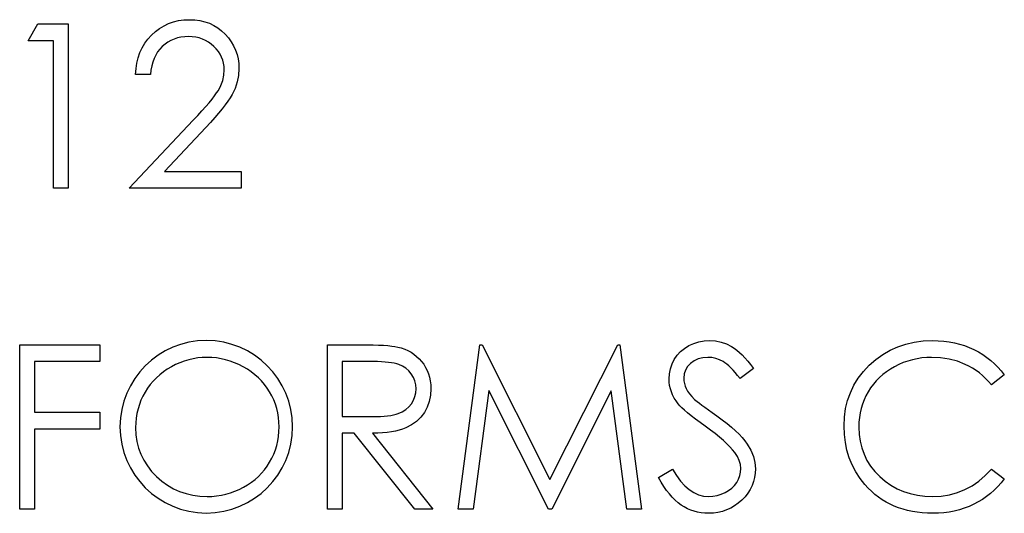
# Model space of a CAD drawing. Header units: inches. Extents: x 1687 to 2505, y -239 to -56.
# Tile 176 of 256: x 1839.401 to 1840.226, y -80.89 to -80.476. Entities that reach past the tile are written whole.
import ezdxf

# ---------------------------------------------------------------- set-up
doc = ezdxf.new("R2010")
doc.units = ezdxf.units.IN
doc.header["$LTSCALE"] = 0.5
doc.header["$MEASUREMENT"] = 0

msp = doc.modelspace()

# ---------------------------------------------------------------- linework, layer by layer
at = {"color": 7, "linetype": 'Continuous'}
for p, q in [((1839.52241, -80.48155), (1839.52624, -80.47973)), ((1839.52624, -80.47973), (1839.5303, -80.47832)), ((1839.5303, -80.47832), (1839.53452, -80.4773)), ((1839.53452, -80.4773), (1839.53894, -80.47669)), ((1839.53894, -80.47669), (1839.54355, -80.4765)), ((1839.54355, -80.4765), (1839.54808, -80.47669)), ((1839.54808, -80.47669), (1839.55241, -80.47727)), ((1839.55241, -80.47727), (1839.5565, -80.47821)), ((1839.5565, -80.47821), (1839.56039, -80.47954)), ((1839.56039, -80.47954), (1839.56403, -80.48127)), ((1839.40852, -80.49417), (1839.4166, -80.48003)), ((1839.41661, -80.48003), (1839.44208, -80.48003)), ((1839.44208, -80.48003), (1839.44208, -80.61783)), ((1839.51194, -80.48942), (1839.51523, -80.48638)), ((1839.51523, -80.48638), (1839.51873, -80.48376)), ((1839.51873, -80.48376), (1839.52241, -80.48155)), ((1839.56403, -80.48127), (1839.56745, -80.48337)), ((1839.56745, -80.48337), (1839.57068, -80.48583)), ((1839.57068, -80.48583), (1839.57367, -80.4887)), ((1839.42971, -80.49417), (1839.40852, -80.49417)), ((1839.42971, -80.61783), (1839.42971, -80.49417)), ((1839.50408, -80.50013), (1839.50631, -80.49632)), ((1839.50631, -80.49632), (1839.50894, -80.49276)), ((1839.50894, -80.49276), (1839.51194, -80.48942)), ((1839.52561, -80.49532), (1839.52321, -80.49704)), ((1839.52815, -80.49389), (1839.52561, -80.49532)), ((1839.53082, -80.49273), (1839.52815, -80.49389)), ((1839.53364, -80.49182), (1839.53082, -80.49273)), ((1839.53659, -80.49116), (1839.53364, -80.49182)), ((1839.53969, -80.49077), (1839.53659, -80.49116)), ((1839.54292, -80.49063), (1839.53969, -80.49077)), ((1839.54601, -80.49077), (1839.54292, -80.49063)), ((1839.54896, -80.49116), (1839.54601, -80.49077)), ((1839.55178, -80.49179), (1839.54896, -80.49116)), ((1839.55451, -80.4927), (1839.55178, -80.49179)), ((1839.5571, -80.49386), (1839.55451, -80.4927)), ((1839.55956, -80.49527), (1839.5571, -80.49386)), ((1839.56191, -80.49695), (1839.55956, -80.49527)), ((1839.57367, -80.4887), (1839.57637, -80.49182)), ((1839.57637, -80.49182), (1839.57869, -80.49508)), ((1839.57869, -80.49508), (1839.58068, -80.49847)), ((1839.50074, -80.50838), (1839.50223, -80.50413)), ((1839.50223, -80.50413), (1839.50408, -80.50013)), ((1839.51705, -80.50358), (1839.51545, -80.5062)), ((1839.51887, -80.50118), (1839.51705, -80.50358)), ((1839.52094, -80.499), (1839.51887, -80.50118)), ((1839.52321, -80.49704), (1839.52094, -80.499)), ((1839.56414, -80.49889), (1839.56191, -80.49695)), ((1839.56618, -80.50101), (1839.56414, -80.49889)), ((1839.56792, -80.50322), (1839.56618, -80.50101)), ((1839.56941, -80.50551), (1839.56792, -80.50322)), ((1839.58068, -80.49847), (1839.58231, -80.50198)), ((1839.58231, -80.50198), (1839.58355, -80.50565)), ((1839.49894, -80.51752), (1839.49966, -80.51283)), ((1839.49966, -80.51283), (1839.50074, -80.50838)), ((1839.51294, -80.51205), (1839.51205, -80.51531)), ((1839.51407, -80.50902), (1839.51294, -80.51205)), ((1839.51545, -80.5062), (1839.51407, -80.50902)), ((1839.57066, -80.50794), (1839.56941, -80.50551)), ((1839.57159, -80.51045), (1839.57066, -80.50794)), ((1839.57226, -80.51305), (1839.57159, -80.51045)), ((1839.58355, -80.50565), (1839.58446, -80.50946)), ((1839.58446, -80.50946), (1839.58498, -80.51338)), ((1839.49861, -80.52243), (1839.49894, -80.51752)), ((1839.51139, -80.51876), (1839.51098, -80.52243)), ((1839.51205, -80.51531), (1839.51139, -80.51876)), ((1839.57267, -80.51575), (1839.57226, -80.51305)), ((1839.57251, -80.52304), (1839.57281, -80.51857)), ((1839.57281, -80.51857), (1839.57267, -80.51575)), ((1839.58518, -80.51746), (1839.58482, -80.5232)), ((1839.58498, -80.51338), (1839.58518, -80.51746)), ((1839.51098, -80.52243), (1839.49861, -80.52243)), ((1839.57005, -80.53162), (1839.57159, -80.52737)), ((1839.57159, -80.52737), (1839.57251, -80.52304)), ((1839.58374, -80.52875), (1839.58197, -80.53411)), ((1839.58482, -80.5232), (1839.58374, -80.52875)), ((1839.56649, -80.53794), (1839.5679, -80.53576)), ((1839.5679, -80.53576), (1839.57005, -80.53162)), ((1839.58197, -80.53411), (1839.57946, -80.5393)), ((1839.56017, -80.54611), (1839.56262, -80.54311)), ((1839.56262, -80.54311), (1839.56475, -80.5404)), ((1839.56475, -80.5404), (1839.56649, -80.53794)), ((1839.57593, -80.54484), (1839.57367, -80.54796)), ((1839.57786, -80.54195), (1839.57593, -80.54484)), ((1839.57946, -80.5393), (1839.57786, -80.54195)), ((1839.55064, -80.55671), (1839.55418, -80.55291)), ((1839.55418, -80.55291), (1839.55735, -80.54937)), ((1839.55735, -80.54937), (1839.56017, -80.54611)), ((1839.57107, -80.55128), (1839.56812, -80.55486)), ((1839.57367, -80.54796), (1839.57107, -80.55128)), ((1839.49331, -80.61783), (1839.54675, -80.5608)), ((1839.54675, -80.5608), (1839.55064, -80.55671)), ((1839.56486, -80.55865), (1839.56124, -80.56265)), ((1839.56812, -80.55486), (1839.56486, -80.55865)), ((1839.5573, -80.5669), (1839.52282, -80.6037)), ((1839.56124, -80.56265), (1839.5573, -80.5669)), ((1839.52282, -80.6037), (1839.58694, -80.6037)), ((1839.58694, -80.6037), (1839.58694, -80.61783)), ((1839.44208, -80.61783), (1839.42971, -80.61783)), ((1839.58694, -80.61783), (1839.49331, -80.61783)), ((1839.40145, -80.88686), (1839.40145, -80.74906)), ((1839.40146, -80.74906), (1839.46858, -80.74906)), ((1839.46858, -80.74906), (1839.46858, -80.76319)), ((1839.65937, -80.88686), (1839.65937, -80.74906)), ((1839.65938, -80.74906), (1839.68695, -80.74906)), ((1839.68695, -80.74906), (1839.69247, -80.74909)), ((1839.69247, -80.74909), (1839.69755, -80.74917)), ((1839.69755, -80.74917), (1839.70213, -80.74934)), ((1839.70213, -80.74934), (1839.70627, -80.74953)), ((1839.70627, -80.74953), (1839.70994, -80.74981)), ((1839.70994, -80.74981), (1839.71314, -80.75011)), ((1839.71314, -80.75011), (1839.7159, -80.7505)), ((1839.7159, -80.7505), (1839.71817, -80.75094)), ((1839.71817, -80.75094), (1839.72118, -80.75174)), ((1839.72118, -80.75174), (1839.72405, -80.75276)), ((1839.7689, -80.88686), (1839.78709, -80.74906)), ((1839.78709, -80.74906), (1839.78886, -80.74906)), ((1839.78886, -80.74906), (1839.84575, -80.86212)), ((1839.84575, -80.86212), (1839.9025, -80.74906)), ((1839.9025, -80.74906), (1839.9043, -80.74906)), ((1839.9043, -80.74906), (1839.9226, -80.88686)), ((1839.9552, -80.75478), (1839.95851, -80.7521)), ((1839.95851, -80.7521), (1839.96224, -80.74978)), ((1839.96224, -80.74978), (1839.96629, -80.74793)), ((1839.96629, -80.74793), (1839.97054, -80.74658)), ((1839.97054, -80.74658), (1839.97493, -80.7458)), ((1839.97493, -80.7458), (1839.97952, -80.74553)), ((1839.97952, -80.74553), (1839.98437, -80.74583)), ((1839.98437, -80.74583), (1839.98909, -80.74677)), ((1839.98909, -80.74677), (1839.99362, -80.74834)), ((1839.99362, -80.74834), (1839.99801, -80.75052)), ((1839.99801, -80.75052), (1840.00019, -80.7519)), ((1840.00019, -80.7519), (1840.00237, -80.75353)), ((1840.1307, -80.75362), (1840.13716, -80.75069)), ((1840.13716, -80.75069), (1840.14395, -80.74843)), ((1840.14395, -80.74843), (1840.15107, -80.74683)), ((1840.15107, -80.74683), (1840.15855, -80.74586)), ((1840.15855, -80.74586), (1840.16633, -80.74553)), ((1840.16633, -80.74553), (1840.17108, -80.74564)), ((1840.17108, -80.74564), (1840.17572, -80.746)), ((1840.17572, -80.746), (1840.18022, -80.7466)), ((1840.18022, -80.7466), (1840.18461, -80.74743)), ((1840.18461, -80.74743), (1840.18889, -80.74848)), ((1840.18889, -80.74848), (1840.19305, -80.74981)), ((1840.19305, -80.74981), (1840.19711, -80.75135)), ((1840.19711, -80.75135), (1840.20103, -80.75312)), ((1839.55062, -80.76016), (1839.54681, -80.76077)), ((1839.55448, -80.75977), (1839.55062, -80.76016)), ((1839.55841, -80.75966), (1839.55448, -80.75977)), ((1839.56238, -80.75977), (1839.5584, -80.75966)), ((1839.5663, -80.76016), (1839.56238, -80.75977)), ((1839.57016, -80.76077), (1839.5663, -80.76016)), ((1839.72405, -80.75276), (1839.72678, -80.75397)), ((1839.72678, -80.75397), (1839.72935, -80.75538)), ((1839.72935, -80.75538), (1839.73178, -80.75701)), ((1839.73178, -80.75701), (1839.73407, -80.75883)), ((1839.73407, -80.75883), (1839.73622, -80.76085)), ((1839.94992, -80.76137), (1839.95235, -80.75789)), ((1839.95235, -80.75789), (1839.9552, -80.75478)), ((1839.97388, -80.75996), (1839.97005, -80.76093)), ((1839.97814, -80.75966), (1839.97388, -80.75996)), ((1839.98153, -80.75988), (1839.97814, -80.75966)), ((1839.98479, -80.76052), (1839.98153, -80.75988)), ((1840.00237, -80.75353), (1840.00461, -80.75544)), ((1840.00461, -80.75544), (1840.00687, -80.75759)), ((1840.00687, -80.75759), (1840.00916, -80.76002)), ((1840.00916, -80.76002), (1840.01148, -80.7627)), ((1840.1188, -80.76134), (1840.12457, -80.75715)), ((1840.12457, -80.75715), (1840.1307, -80.75362)), ((1840.15734, -80.76016), (1840.15333, -80.76077)), ((1840.16142, -80.75977), (1840.15734, -80.76016)), ((1840.16556, -80.75966), (1840.16142, -80.75977)), ((1840.17307, -80.76002), (1840.16556, -80.75966)), ((1840.18025, -80.76112), (1840.17307, -80.76002)), ((1840.20103, -80.75312), (1840.20481, -80.75511)), ((1840.20481, -80.75511), (1840.20843, -80.75729)), ((1840.20843, -80.75729), (1840.21188, -80.75966)), ((1840.21188, -80.75966), (1840.21514, -80.7622)), ((1839.46858, -80.76319), (1839.41381, -80.76319)), ((1839.41381, -80.76319), (1839.41381, -80.80559)), ((1839.52853, -80.76756), (1839.52511, -80.7696)), ((1839.53209, -80.76571), (1839.52853, -80.76756)), ((1839.53568, -80.76411), (1839.53209, -80.76571)), ((1839.53935, -80.76275), (1839.53568, -80.76411)), ((1839.54305, -80.76162), (1839.53935, -80.76275)), ((1839.54681, -80.76077), (1839.54305, -80.76162)), ((1839.574, -80.76162), (1839.57016, -80.76077)), ((1839.57775, -80.76275), (1839.574, -80.76162)), ((1839.58145, -80.76411), (1839.57775, -80.76275)), ((1839.58512, -80.76571), (1839.58145, -80.76411)), ((1839.58871, -80.76756), (1839.58512, -80.76571)), ((1839.59219, -80.7696), (1839.58871, -80.76756)), ((1839.67174, -80.76319), (1839.67174, -80.80913)), ((1839.69758, -80.76319), (1839.67174, -80.76319)), ((1839.70119, -80.76322), (1839.69758, -80.76319)), ((1839.70456, -80.76333), (1839.70119, -80.76322)), ((1839.70765, -80.76353), (1839.70456, -80.76333)), ((1839.71049, -80.7638), (1839.70765, -80.76353)), ((1839.71303, -80.76413), (1839.71049, -80.7638)), ((1839.71532, -80.76455), (1839.71303, -80.76413)), ((1839.71734, -80.76504), (1839.71532, -80.76455)), ((1839.71911, -80.7656), (1839.71734, -80.76504)), ((1839.7222, -80.76698), (1839.71911, -80.7656)), ((1839.72496, -80.76877), (1839.7222, -80.76698)), ((1839.73622, -80.76085), (1839.73821, -80.76308)), ((1839.73821, -80.76308), (1839.74003, -80.76546)), ((1839.74003, -80.76546), (1839.7416, -80.768)), ((1839.7416, -80.768), (1839.74293, -80.77065)), ((1839.94667, -80.76913), (1839.94802, -80.76515)), ((1839.94802, -80.76515), (1839.94992, -80.76137)), ((1839.9611, -80.76736), (1839.95934, -80.77032)), ((1839.96359, -80.76471), (1839.9611, -80.76736)), ((1839.96662, -80.7625), (1839.96359, -80.76471)), ((1839.97005, -80.76093), (1839.96662, -80.7625)), ((1839.98791, -80.76159), (1839.98479, -80.76052)), ((1839.99089, -80.76311), (1839.98791, -80.76159)), ((1839.99238, -80.76408), (1839.99089, -80.76311)), ((1839.99398, -80.76529), (1839.99238, -80.76408)), ((1839.99564, -80.76673), (1839.99398, -80.76529)), ((1839.99735, -80.76838), (1839.99564, -80.76673)), ((1839.99917, -80.77026), (1839.99735, -80.76838)), ((1840.01148, -80.7627), (1840.01385, -80.76565)), ((1840.01385, -80.76565), (1840.01623, -80.76885)), ((1840.10837, -80.77153), (1840.11334, -80.7662)), ((1840.11334, -80.7662), (1840.1188, -80.76134)), ((1840.13454, -80.76747), (1840.13106, -80.76952)), ((1840.13815, -80.76565), (1840.13454, -80.76747)), ((1840.14182, -80.76405), (1840.13815, -80.76565)), ((1840.14558, -80.76273), (1840.14182, -80.76405)), ((1840.14944, -80.76162), (1840.14558, -80.76273)), ((1840.15333, -80.76077), (1840.14944, -80.76162)), ((1840.18712, -80.76295), (1840.18025, -80.76112)), ((1840.19369, -80.76551), (1840.18712, -80.76295)), ((1840.19684, -80.76706), (1840.19369, -80.76551)), ((1840.19987, -80.76877), (1840.19684, -80.76706)), ((1840.21514, -80.7622), (1840.21823, -80.76496)), ((1840.21823, -80.76496), (1840.22115, -80.76789)), ((1840.22115, -80.76789), (1840.22389, -80.77103)), ((1839.516, -80.7768), (1839.51335, -80.77954)), ((1839.51885, -80.77424), (1839.516, -80.7768)), ((1839.52188, -80.77183), (1839.51885, -80.77424)), ((1839.52511, -80.7696), (1839.52188, -80.77183)), ((1839.59544, -80.77181), (1839.59219, -80.7696)), ((1839.59854, -80.77418), (1839.59544, -80.77181)), ((1839.60141, -80.77672), (1839.59854, -80.77418)), ((1839.60406, -80.77943), (1839.60141, -80.77672)), ((1839.72742, -80.77095), (1839.72496, -80.76877)), ((1839.72957, -80.77355), (1839.72742, -80.77095)), ((1839.73131, -80.77639), (1839.72957, -80.77355)), ((1839.73258, -80.7794), (1839.73131, -80.77639)), ((1839.74293, -80.77065), (1839.744, -80.77344)), ((1839.744, -80.77344), (1839.74486, -80.77636)), ((1839.74486, -80.77636), (1839.74547, -80.7794)), ((1839.94556, -80.77769), (1839.94584, -80.77332)), ((1839.94584, -80.77332), (1839.94667, -80.76913)), ((1839.95829, -80.77357), (1839.95793, -80.77711)), ((1839.95934, -80.77032), (1839.95829, -80.77357)), ((1840.00105, -80.77239), (1839.99917, -80.77026)), ((1840.00301, -80.77473), (1840.00105, -80.77239)), ((1840.00505, -80.77733), (1840.00301, -80.77473)), ((1840.01623, -80.76885), (1840.00505, -80.77733)), ((1840.10409, -80.77713), (1840.10837, -80.77153)), ((1840.12187, -80.77664), (1840.11919, -80.77934)), ((1840.12474, -80.7741), (1840.12187, -80.77664)), ((1840.1278, -80.77172), (1840.12474, -80.7741)), ((1840.13106, -80.76952), (1840.1278, -80.77172)), ((1840.20277, -80.77065), (1840.19987, -80.76877)), ((1840.20559, -80.77269), (1840.20277, -80.77065)), ((1840.20826, -80.77493), (1840.20559, -80.77269)), ((1840.21083, -80.77733), (1840.20826, -80.77493)), ((1840.22646, -80.77435), (1840.21563, -80.78263)), ((1840.22389, -80.77103), (1840.22645, -80.77435)), ((1839.51087, -80.78243), (1839.5086, -80.78553)), ((1839.51335, -80.77954), (1839.51087, -80.78243)), ((1839.60654, -80.7823), (1839.60406, -80.77943)), ((1839.6088, -80.78533), (1839.60654, -80.7823)), ((1839.73332, -80.78257), (1839.73258, -80.7794)), ((1839.73357, -80.78588), (1839.73332, -80.78257)), ((1839.74547, -80.7794), (1839.74583, -80.7826)), ((1839.74583, -80.7826), (1839.74594, -80.78591)), ((1839.94567, -80.78047), (1839.94556, -80.77769)), ((1839.94603, -80.78323), (1839.94567, -80.78047)), ((1839.94664, -80.78594), (1839.94603, -80.78323)), ((1839.95793, -80.77711), (1839.95804, -80.77931)), ((1839.95804, -80.77931), (1839.95843, -80.7815)), ((1839.95843, -80.7815), (1839.95901, -80.78365)), ((1839.95901, -80.78365), (1839.95986, -80.78577)), ((1840.09749, -80.78928), (1840.10045, -80.78307)), ((1840.10045, -80.78307), (1840.10409, -80.77713)), ((1840.11673, -80.78221), (1840.11447, -80.78528)), ((1840.11919, -80.77934), (1840.11673, -80.78221)), ((1840.21329, -80.77989), (1840.21083, -80.77733)), ((1840.21563, -80.78263), (1840.21329, -80.77989)), ((1839.50468, -80.79215), (1839.50306, -80.79563)), ((1839.50653, -80.78878), (1839.50468, -80.79215)), ((1839.5086, -80.78553), (1839.50653, -80.78878)), ((1839.61087, -80.78853), (1839.6088, -80.78533)), ((1839.61272, -80.79187), (1839.61087, -80.78853)), ((1839.61432, -80.7953), (1839.61272, -80.79187)), ((1839.73136, -80.7956), (1839.73258, -80.79254)), ((1839.73258, -80.79254), (1839.73332, -80.78928)), ((1839.73332, -80.78928), (1839.73357, -80.78588)), ((1839.74561, -80.7914), (1839.74458, -80.79654)), ((1839.74594, -80.78591), (1839.74561, -80.7914)), ((1839.79452, -80.78749), (1839.78135, -80.88686)), ((1839.84445, -80.88686), (1839.79452, -80.78749)), ((1839.89698, -80.78771), (1839.84724, -80.88686)), ((1839.91018, -80.88686), (1839.89698, -80.78771)), ((1839.9475, -80.78856), (1839.94664, -80.78594)), ((1839.94857, -80.79118), (1839.9475, -80.78856)), ((1839.9499, -80.79372), (1839.94857, -80.79118)), ((1839.95986, -80.78577), (1839.96105, -80.78793)), ((1839.96105, -80.78793), (1839.96262, -80.79016)), ((1839.96262, -80.79016), (1839.96461, -80.79248)), ((1839.96461, -80.79248), (1839.96701, -80.79491)), ((1840.09517, -80.79579), (1840.09749, -80.78928)), ((1840.11055, -80.79182), (1840.10897, -80.79527)), ((1840.1124, -80.78848), (1840.11055, -80.79182)), ((1840.11447, -80.78528), (1840.1124, -80.78848)), ((1839.5017, -80.79922), (1839.5006, -80.80289)), ((1839.50306, -80.79563), (1839.5017, -80.79922)), ((1839.61568, -80.7988), (1839.61432, -80.7953)), ((1839.61678, -80.80242), (1839.61568, -80.7988)), ((1839.72493, -80.80341), (1839.72747, -80.80115)), ((1839.72747, -80.80115), (1839.72962, -80.79853)), ((1839.72962, -80.79853), (1839.73136, -80.7956)), ((1839.74287, -80.80134), (1839.7405, -80.80581)), ((1839.74458, -80.79654), (1839.74287, -80.80134)), ((1839.95147, -80.79621), (1839.9499, -80.79372)), ((1839.95326, -80.79866), (1839.95147, -80.79621)), ((1839.95459, -80.80021), (1839.95326, -80.79866)), ((1839.95633, -80.802), (1839.95459, -80.80021)), ((1839.96701, -80.79491), (1839.96792, -80.79571)), ((1839.96792, -80.79571), (1839.96922, -80.79676)), ((1839.96922, -80.79676), (1839.97093, -80.79806)), ((1839.97093, -80.79806), (1839.97306, -80.79966)), ((1839.97306, -80.79966), (1839.97557, -80.80151)), ((1839.97557, -80.80151), (1839.97849, -80.80361)), ((1840.09352, -80.80261), (1840.09517, -80.79579)), ((1840.10762, -80.7988), (1840.10652, -80.80247)), ((1840.10897, -80.79527), (1840.10762, -80.7988)), ((1839.41381, -80.80559), (1839.46858, -80.80559)), ((1839.46858, -80.80559), (1839.46858, -80.81973)), ((1839.49972, -80.80664), (1839.49911, -80.81051)), ((1839.5006, -80.80289), (1839.49972, -80.80664)), ((1839.61764, -80.80614), (1839.61678, -80.80242)), ((1839.61824, -80.80995), (1839.61764, -80.80614)), ((1839.67174, -80.80913), (1839.69697, -80.80932)), ((1839.69697, -80.80932), (1839.7005, -80.80929)), ((1839.7005, -80.80929), (1839.70381, -80.80915)), ((1839.70381, -80.80915), (1839.70688, -80.80896)), ((1839.70688, -80.80896), (1839.70972, -80.80868)), ((1839.70972, -80.80868), (1839.71232, -80.80833)), ((1839.71232, -80.80833), (1839.71466, -80.80788)), ((1839.71466, -80.80788), (1839.71679, -80.80736)), ((1839.71679, -80.80736), (1839.71866, -80.80675)), ((1839.71866, -80.80675), (1839.72198, -80.80526)), ((1839.72198, -80.80526), (1839.72493, -80.80341)), ((1839.73749, -80.80984), (1839.7339, -80.81335)), ((1839.7405, -80.80581), (1839.73749, -80.80984)), ((1839.95851, -80.80399), (1839.95633, -80.802)), ((1839.96113, -80.80623), (1839.95851, -80.80399)), ((1839.96417, -80.80868), (1839.96113, -80.80623)), ((1839.96762, -80.81136), (1839.96417, -80.80868)), ((1839.97849, -80.80361), (1839.98181, -80.80598)), ((1839.98181, -80.80598), (1839.98553, -80.80863)), ((1839.98553, -80.80863), (1839.99, -80.81191)), ((1840.09219, -80.81716), (1840.09252, -80.80973)), ((1840.09252, -80.80973), (1840.09352, -80.80261)), ((1840.10566, -80.80623), (1840.10505, -80.81006)), ((1840.10652, -80.80247), (1840.10566, -80.80623)), ((1839.49872, -80.81445), (1839.49861, -80.81851)), ((1839.49911, -80.81051), (1839.49872, -80.81445)), ((1839.61863, -80.81387), (1839.61824, -80.80995)), ((1839.61874, -80.81788), (1839.61863, -80.81387)), ((1839.61863, -80.82191), (1839.61874, -80.81788)), ((1839.72971, -80.81633), (1839.72496, -80.81879)), ((1839.7339, -80.81335), (1839.72971, -80.81633)), ((1839.97151, -80.81429), (1839.96762, -80.81136)), ((1839.97584, -80.81741), (1839.97151, -80.81429)), ((1839.98018, -80.82055), (1839.97584, -80.81741)), ((1839.99, -80.81191), (1839.99412, -80.81509)), ((1839.99412, -80.81509), (1839.99784, -80.81818)), ((1840.09247, -80.82423), (1840.09219, -80.81716)), ((1840.10467, -80.81404), (1840.10456, -80.8181)), ((1840.10456, -80.8181), (1840.10483, -80.8242)), ((1840.10505, -80.81006), (1840.10467, -80.81404)), ((1839.46858, -80.81973), (1839.41381, -80.81973)), ((1839.41381, -80.81973), (1839.41381, -80.88686)), ((1839.49861, -80.81851), (1839.49889, -80.82447)), ((1839.49889, -80.82447), (1839.49972, -80.83019)), ((1839.61764, -80.82969), (1839.61824, -80.82585)), ((1839.61824, -80.82585), (1839.61863, -80.82191)), ((1839.68179, -80.82326), (1839.67174, -80.82326)), ((1839.67174, -80.82326), (1839.67174, -80.88686)), ((1839.73241, -80.88686), (1839.68179, -80.82326)), ((1839.70141, -80.82318), (1839.69708, -80.82326)), ((1839.69708, -80.82326), (1839.7477, -80.88686)), ((1839.7055, -80.82296), (1839.70141, -80.82318)), ((1839.70934, -80.8226), (1839.7055, -80.82296)), ((1839.71295, -80.8221), (1839.70934, -80.8226)), ((1839.71632, -80.82146), (1839.71295, -80.8221)), ((1839.71944, -80.82072), (1839.71632, -80.82146)), ((1839.72231, -80.81981), (1839.71944, -80.82072)), ((1839.72496, -80.81879), (1839.72231, -80.81981)), ((1839.98418, -80.82359), (1839.98018, -80.82055)), ((1839.9878, -80.82652), (1839.98418, -80.82359)), ((1839.99784, -80.81818), (1840.00121, -80.82119)), ((1840.00121, -80.82119), (1840.00422, -80.82409)), ((1840.00422, -80.82409), (1840.00687, -80.8269)), ((1840.0933, -80.83102), (1840.09247, -80.82423)), ((1840.10483, -80.8242), (1840.10566, -80.83002)), ((1839.49972, -80.83019), (1839.50107, -80.83565)), ((1839.61568, -80.83712), (1839.61678, -80.83344)), ((1839.61678, -80.83344), (1839.61764, -80.82969)), ((1839.99108, -80.8293), (1839.9878, -80.82652)), ((1839.99401, -80.83201), (1839.99108, -80.8293)), ((1839.9966, -80.83458), (1839.99401, -80.83201)), ((1839.99881, -80.83703), (1839.9966, -80.83458)), ((1840.00687, -80.8269), (1840.00916, -80.82964)), ((1840.00916, -80.82964), (1840.01107, -80.83229)), ((1840.01107, -80.83229), (1840.0141, -80.83747)), ((1840.09465, -80.83756), (1840.0933, -80.83102)), ((1840.10566, -80.83002), (1840.10701, -80.8356)), ((1839.50107, -80.83565), (1839.503, -80.8409)), ((1839.503, -80.8409), (1839.50546, -80.84592)), ((1839.61272, -80.84415), (1839.61432, -80.84068)), ((1839.61432, -80.84068), (1839.61568, -80.83712)), ((1840.00069, -80.83938), (1839.99881, -80.83703)), ((1840.00284, -80.84272), (1840.00069, -80.83938)), ((1840.00439, -80.84606), (1840.00284, -80.84272)), ((1840.0141, -80.83747), (1840.01626, -80.84266)), ((1840.01626, -80.84266), (1840.01755, -80.84788)), ((1840.09655, -80.84382), (1840.09465, -80.83756)), ((1840.10701, -80.8356), (1840.10895, -80.8409)), ((1840.10895, -80.8409), (1840.1114, -80.84598)), ((1839.50546, -80.84592), (1839.50847, -80.8507)), ((1839.50847, -80.8507), (1839.51203, -80.85522)), ((1839.60657, -80.85387), (1839.6088, -80.85081)), ((1839.6088, -80.85081), (1839.61087, -80.84755)), ((1839.61087, -80.84755), (1839.61272, -80.84415)), ((1840.00532, -80.84948), (1840.00439, -80.84606)), ((1840.00563, -80.8529), (1840.00532, -80.84948)), ((1840.01755, -80.84788), (1840.01799, -80.8531)), ((1840.09901, -80.84984), (1840.09655, -80.84382)), ((1840.10202, -80.85558), (1840.09901, -80.84984)), ((1840.1114, -80.84598), (1840.11444, -80.85078)), ((1840.11444, -80.85078), (1840.118, -80.85533)), ((1839.51203, -80.85522), (1839.51614, -80.85953)), ((1839.60146, -80.85947), (1839.60411, -80.85677)), ((1839.60411, -80.85677), (1839.60657, -80.85387)), ((1839.93674, -80.86027), (1839.94838, -80.85329)), ((1839.94838, -80.85329), (1839.95172, -80.85867)), ((1839.95172, -80.85867), (1839.95517, -80.86334)), ((1840.00372, -80.86165), (1840.0048, -80.85881)), ((1840.0048, -80.85881), (1840.00541, -80.85591)), ((1840.00541, -80.85591), (1840.00563, -80.8529)), ((1840.01783, -80.8568), (1840.01728, -80.86039)), ((1840.01799, -80.8531), (1840.01783, -80.8568)), ((1840.10558, -80.86108), (1840.10202, -80.85558)), ((1840.118, -80.85533), (1840.12211, -80.85961)), ((1840.20514, -80.86334), (1840.21053, -80.85867)), ((1840.21053, -80.85867), (1840.21563, -80.85329)), ((1840.21563, -80.85329), (1840.22645, -80.86149)), ((1839.51614, -80.85953), (1839.52064, -80.86345)), ((1839.52064, -80.86345), (1839.52536, -80.86684)), ((1839.52536, -80.86684), (1839.5303, -80.86972)), ((1839.58896, -80.86858), (1839.59238, -80.86657)), ((1839.59238, -80.86657), (1839.59561, -80.86439)), ((1839.59561, -80.86439), (1839.59862, -80.86201)), ((1839.59862, -80.86201), (1839.60146, -80.85947)), ((1839.93894, -80.86419), (1839.93673, -80.86027)), ((1839.94117, -80.86781), (1839.93894, -80.86419)), ((1839.95517, -80.86334), (1839.95876, -80.86729)), ((1839.95876, -80.86729), (1839.96248, -80.87052)), ((1839.99812, -80.86927), (1840.00038, -80.86698)), ((1840.00038, -80.86698), (1840.00226, -80.86442)), ((1840.00226, -80.86442), (1840.00372, -80.86165)), ((1840.01512, -80.86718), (1840.01352, -80.87041)), ((1840.01639, -80.86384), (1840.01512, -80.86718)), ((1840.01728, -80.86039), (1840.01639, -80.86384)), ((1840.10966, -80.86629), (1840.10558, -80.86108)), ((1840.11231, -80.86922), (1840.10966, -80.86629)), ((1840.12211, -80.85961), (1840.12664, -80.8635)), ((1840.12664, -80.8635), (1840.13147, -80.8669)), ((1840.13147, -80.8669), (1840.13658, -80.86974)), ((1840.19344, -80.87052), (1840.19943, -80.86729)), ((1840.19943, -80.86729), (1840.20514, -80.86334)), ((1840.2238, -80.86483), (1840.22099, -80.868)), ((1840.22645, -80.86149), (1840.2238, -80.86483)), ((1839.5303, -80.86972), (1839.53546, -80.87206)), ((1839.53546, -80.87206), (1839.54087, -80.87391)), ((1839.54087, -80.87391), (1839.54648, -80.87521)), ((1839.54648, -80.87521), (1839.55233, -80.87601)), ((1839.56249, -80.87615), (1839.56649, -80.87579)), ((1839.56649, -80.87579), (1839.57044, -80.87518)), ((1839.57044, -80.87518), (1839.5743, -80.87432)), ((1839.5743, -80.87432), (1839.57808, -80.87325)), ((1839.57808, -80.87325), (1839.58178, -80.87195)), ((1839.58178, -80.87195), (1839.5854, -80.87038)), ((1839.5854, -80.87038), (1839.58896, -80.86858)), ((1839.94347, -80.87115), (1839.94117, -80.86781)), ((1839.94581, -80.87419), (1839.94347, -80.87115)), ((1839.94821, -80.87695), (1839.94581, -80.87419)), ((1839.96248, -80.87052), (1839.96632, -80.87303)), ((1839.96632, -80.87303), (1839.9703, -80.87482)), ((1839.9703, -80.87482), (1839.97441, -80.8759)), ((1839.97441, -80.8759), (1839.97863, -80.87626)), ((1839.98225, -80.87606), (1839.98575, -80.87546)), ((1839.98575, -80.87546), (1839.98915, -80.87446)), ((1839.98915, -80.87446), (1839.99243, -80.87306)), ((1839.99243, -80.87306), (1839.99547, -80.87132)), ((1839.99547, -80.87132), (1839.99812, -80.86927)), ((1840.01154, -80.8735), (1840.00922, -80.87645)), ((1840.01352, -80.87041), (1840.01154, -80.8735)), ((1840.1151, -80.87195), (1840.11231, -80.86922)), ((1840.118, -80.87449), (1840.1151, -80.87195)), ((1840.12101, -80.87684), (1840.118, -80.87449)), ((1840.13658, -80.86974), (1840.14196, -80.87209)), ((1840.14196, -80.87209), (1840.14765, -80.87391)), ((1840.14765, -80.87391), (1840.15361, -80.87521)), ((1840.15361, -80.87521), (1840.15987, -80.87601)), ((1840.16642, -80.87626), (1840.17362, -80.8759)), ((1840.17362, -80.8759), (1840.18052, -80.87482)), ((1840.18052, -80.87482), (1840.18712, -80.87303)), ((1840.18712, -80.87303), (1840.19344, -80.87052)), ((1840.21492, -80.87372), (1840.21163, -80.87631)), ((1840.21803, -80.87096), (1840.21492, -80.87372)), ((1840.22099, -80.868), (1840.21803, -80.87096)), ((1839.55233, -80.87601), (1839.5584, -80.87626)), ((1839.5584, -80.87626), (1839.56249, -80.87615)), ((1839.95067, -80.8794), (1839.94821, -80.87695)), ((1839.95315, -80.88158), (1839.95067, -80.8794)), ((1839.95569, -80.88346), (1839.95315, -80.88158)), ((1839.95832, -80.88509), (1839.95569, -80.88346)), ((1839.97863, -80.87626), (1839.98225, -80.87606)), ((1840.00047, -80.88415), (1839.99721, -80.88606)), ((1840.00356, -80.88189), (1840.00047, -80.88415)), ((1840.00651, -80.87929), (1840.00356, -80.88189)), ((1840.00922, -80.87645), (1840.00651, -80.87929)), ((1840.12416, -80.87899), (1840.12101, -80.87684)), ((1840.12741, -80.88098), (1840.12416, -80.87899)), ((1840.13078, -80.88277), (1840.12741, -80.88098)), ((1840.13429, -80.88437), (1840.13078, -80.88277)), ((1840.15987, -80.87601), (1840.16642, -80.87626)), ((1840.20081, -80.88285), (1840.19692, -80.88462)), ((1840.20456, -80.88087), (1840.20081, -80.88285)), ((1840.20818, -80.87869), (1840.20456, -80.88087)), ((1840.21163, -80.87631), (1840.20818, -80.87869)), ((1839.41381, -80.88686), (1839.40145, -80.88686)), ((1839.67174, -80.88686), (1839.65937, -80.88686)), ((1839.7477, -80.88686), (1839.73241, -80.88686)), ((1839.78135, -80.88686), (1839.7689, -80.88686)), ((1839.84724, -80.88686), (1839.84445, -80.88686)), ((1839.9226, -80.88686), (1839.91018, -80.88686)), ((1839.96099, -80.8865), (1839.95832, -80.88509)), ((1839.96375, -80.88768), (1839.96099, -80.8865)), ((1839.96657, -80.88865), (1839.96375, -80.88768)), ((1839.96947, -80.88942), (1839.96657, -80.88865)), ((1839.97245, -80.88995), (1839.96947, -80.88942)), ((1839.97551, -80.89028), (1839.97245, -80.88995)), ((1839.97863, -80.89039), (1839.97551, -80.89028)), ((1839.98266, -80.89022), (1839.97863, -80.89039)), ((1839.98653, -80.8897), (1839.98266, -80.89022)), ((1839.99025, -80.88882), (1839.98653, -80.8897)), ((1839.99381, -80.8876), (1839.99025, -80.88882)), ((1839.99721, -80.88606), (1839.99381, -80.8876)), ((1840.1379, -80.88578), (1840.13429, -80.88437)), ((1840.14163, -80.88699), (1840.1379, -80.88578)), ((1840.14547, -80.88804), (1840.14163, -80.88699)), ((1840.14944, -80.88887), (1840.14547, -80.88804)), ((1840.15353, -80.88953), (1840.14944, -80.88887)), ((1840.15772, -80.89), (1840.15353, -80.88953)), ((1840.16206, -80.89031), (1840.15772, -80.89)), ((1840.1665, -80.89039), (1840.16206, -80.89031)), ((1840.17119, -80.89028), (1840.1665, -80.89039)), ((1840.17575, -80.88992), (1840.17119, -80.89028)), ((1840.18022, -80.88934), (1840.17575, -80.88992)), ((1840.18455, -80.88851), (1840.18022, -80.88934)), ((1840.1888, -80.88744), (1840.18455, -80.88851)), ((1840.19292, -80.88614), (1840.1888, -80.88744)), ((1840.19692, -80.88462), (1840.19292, -80.88614))]:
    msp.add_line(p, q, dxfattribs=at)
msp.add_arc((1839.5578, -80.81784), 0.07231, 90.00258, 89.99742, dxfattribs=at)

doc.saveas('drawing.dxf')
